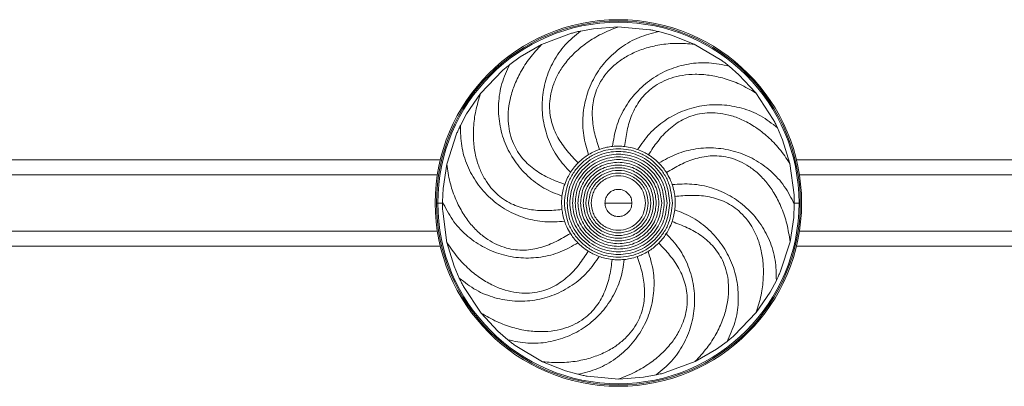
# Model space of a CAD drawing. Header units: millimetres. Extents: x -453 to 1924, y -67 to 428.
# Tile 28 of 73: x 223 to 372, y 373 to 428. Entities that reach past the tile are written whole.
import ezdxf

# ---------------------------------------------------------------- set-up
doc = ezdxf.new("R2010")
doc.units = ezdxf.units.MM

# ---------------------------------------------------------------- blocks, each defined once
blk = doc.blocks.new('Drawing View1')
at = {"color": 7, "linetype": 'Continuous', "lineweight": 18}
for p, q in [((511.14, 16.85), (506.64, 15.15)), ((512.51, 17.19), (514.44, 17.54)), ((518.15, 17.81), (514.44, 17.54)), ((522.94, 17.38), (518.15, 17.81)), ((524.32, 17.1), (526.22, 16.58)), ((529.67, 15.21), (526.22, 16.58)), ((506.64, 15.15), (503.42, 13.3)), ((533.8, 12.76), (529.67, 15.21)), ((501.83, 12.14), (503.42, 13.3)), ((533.81, 12.75), (533.8, 12.76)), ((534.93, 11.89), (536.41, 10.6)), ((500.74, 11.24), (497.42, 7.76)), ((538.93, 7.87), (536.41, 10.6)), ((497.42, 7.75), (495.32, 4.69)), ((541.58, 3.87), (538.93, 7.87)), ((494.39, 2.96), (495.32, 4.69)), ((541.59, 3.86), (541.58, 3.87)), ((493.81, 1.68), (492.33, -2.9)), ((542.22, 2.6), (543, 0.79)), ((544.08, -2.76), (543, 0.79)), ((491.36, -2.24), (345.09, -2.24)), ((492.33, -2.9), (491.76, -6.57)), ((544.74, -7.52), (544.08, -2.76)), ((691.36, -2.24), (545.09, -2.24)), ((345.53, -4.49), (490.91, -4.49)), ((545.53, -4.49), (690.91, -4.49)), ((491.68, -8.54), (491.76, -6.57)), ((490.97, -8.74), (490.78, -8.74)), ((491.68, -8.74), (490.97, -8.74)), ((491.68, -8.54), (491.68, -8.74)), ((544.76, -8.93), (544.76, -8.74)), ((544.76, -8.74), (545.47, -8.74)), ((545.47, -8.74), (545.66, -8.74)), ((491.71, -9.95), (492.36, -14.72)), ((544.76, -8.93), (544.68, -10.9)), ((544.11, -14.57), (544.68, -10.9)), ((345.53, -12.99), (490.91, -12.99)), ((545.53, -12.99), (690.91, -12.99)), ((492.36, -14.71), (493.45, -18.26)), ((542.64, -19.15), (544.12, -14.57)), ((345.09, -15.24), (491.36, -15.24)), ((545.09, -15.24), (691.36, -15.24)), ((494.22, -20.07), (493.45, -18.26)), ((542.05, -20.43), (541.12, -22.16)), ((494.86, -21.33), (494.86, -21.34)), ((494.86, -21.34), (497.52, -25.34)), ((539.02, -25.23), (541.12, -22.16)), ((535.7, -28.71), (539.02, -25.23)), ((497.52, -25.34), (500.03, -28.07)), ((501.52, -29.36), (500.03, -28.07)), ((534.61, -29.61), (533.02, -30.77)), ((502.63, -30.22), (502.64, -30.23)), ((502.64, -30.23), (506.77, -32.68)), ((529.81, -32.62), (533.02, -30.77)), ((525.3, -34.32), (529.81, -32.62)), ((506.77, -32.68), (510.22, -34.05)), ((512.12, -34.57), (510.22, -34.05)), ((513.5, -34.85), (518.3, -35.28)), ((518.3, -35.28), (522, -35.01)), ((523.93, -34.66), (522, -35.01))]:
    blk.add_line(p, q, dxfattribs=at)
for radius, start, end in [(27.64, 90, 270), (27.44, 0, 180), (27.25, 0, 180), (27.64, 270, 90), (27.44, 180, 0), (27.25, 180, 0)]:
    blk.add_arc((518.22, -8.74), radius, start, end, dxfattribs=at)
for points, knots in [([(512.51, 17.19), (511.71, 16.53), (510.1, 15.21), (508.35, 12.65), (507.16, 9.82), (506.64, 6.8), (506.78, 3.75), (507.58, 0.81), (508.97, -1.92), (510.32, -3.38), (511, -4.11)], [0, 0, 0, 0, 0.1249424, 0.2499338, 0.3749431, 0.499972, 0.6249956, 0.7500059, 0.8750146, 1, 1, 1, 1]), ([(518.15, 17.8), (517.3, 17.47), (515.68, 16.84), (513.52, 15.52), (511.72, 14.07), (510.28, 12.5), (509.19, 10.89), (508.23, 8.85), (507.69, 6.35), (508, 3.55), (509, 1.15), (510.43, -0.91), (511.57, -2.1), (512.14, -2.69)], [0, 0, 0, 0, 0.102401, 0.197646, 0.285382, 0.365757, 0.438999, 0.505842, 0.623195, 0.725538, 0.819679, 0.910357, 1, 1, 1, 1]), ([(512.51, 17.19), (512.25, 17.13), (511.8, 17.02), (511.34, 16.9), (511.14, 16.85)], [0, 0, 0, 0, 0.5596498, 1, 1, 1, 1]), ([(524.32, 17.1), (523.31, 16.85), (521.29, 16.36), (518.6, 14.82), (516.31, 12.78), (514.53, 10.29), (513.33, 7.48), (512.78, 4.48), (512.85, 1.42), (513.43, -0.48), (513.72, -1.44)], [0, 0, 0, 0, 0.124942, 0.249934, 0.374943, 0.499972, 0.624996, 0.750006, 0.875015, 1, 1, 1, 1]), ([(524.32, 17.1), (524.07, 17.16), (523.61, 17.26), (523.15, 17.35), (522.94, 17.38)], [0, 0, 0, 0, 0.559503, 1, 1, 1, 1]), ([(506.64, 15.14), (506.02, 14.48), (504.83, 13.2), (503.46, 11.08), (502.47, 8.98), (501.85, 6.95), (501.57, 5.03), (501.59, 2.77), (502.19, 0.28), (503.68, -2.1), (505.62, -3.83), (507.81, -5.07), (509.35, -5.64), (510.12, -5.93)], [0, 0, 0, 0, 0.1024008, 0.1976463, 0.2853824, 0.3657574, 0.4389993, 0.5058417, 0.6231948, 0.725538, 0.8196795, 0.9103566, 1, 1, 1, 1]), ([(529.67, 15.21), (528.77, 15.28), (527.03, 15.41), (524.51, 15.16), (522.25, 14.63), (520.28, 13.84), (518.6, 12.87), (516.85, 11.44), (515.28, 9.42), (514.34, 6.77), (514.2, 4.17), (514.59, 1.69), (515.11, 0.13), (515.37, -0.65)], [0, 0, 0, 0, 0.102401, 0.197646, 0.285382, 0.365757, 0.438999, 0.505842, 0.623195, 0.725538, 0.819679, 0.910357, 1, 1, 1, 1]), ([(501.83, 12.14), (501.39, 11.2), (500.51, 9.31), (500.05, 6.25), (500.21, 3.19), (501.04, 0.24), (502.49, -2.45), (504.49, -4.75), (506.93, -6.6), (508.78, -7.34), (509.71, -7.7)], [0, 0, 0, 0, 0.124942, 0.249934, 0.374943, 0.499972, 0.624996, 0.750006, 0.875015, 1, 1, 1, 1]), ([(501.83, 12.14), (501.62, 11.98), (501.26, 11.68), (500.9, 11.38), (500.74, 11.24)], [0, 0, 0, 0, 0.55965, 1, 1, 1, 1]), ([(534.93, 11.89), (533.91, 12.11), (531.87, 12.54), (528.78, 12.32), (525.84, 11.48), (523.15, 10.01), (520.84, 8), (519.05, 5.54), (517.79, 2.75), (517.48, 0.78), (517.33, -0.21)], [0, 0, 0, 0, 0.124942, 0.249934, 0.374943, 0.499972, 0.624996, 0.750006, 0.875015, 1, 1, 1, 1]), ([(534.93, 11.89), (534.72, 12.06), (534.35, 12.35), (533.98, 12.63), (533.81, 12.75)], [0, 0, 0, 0, 0.559587, 1, 1, 1, 1]), ([(538.92, 7.87), (538.14, 8.32), (536.63, 9.2), (534.26, 10.07), (531.99, 10.57), (529.87, 10.72), (527.94, 10.56), (525.74, 10.04), (523.45, 8.9), (521.45, 6.91), (520.2, 4.64), (519.48, 2.23), (519.26, 0.6), (519.16, -0.21)], [0, 0, 0, 0, 0.1024008, 0.1976463, 0.2853825, 0.3657575, 0.4389994, 0.5058417, 0.6231948, 0.725538, 0.8196795, 0.9103566, 1, 1, 1, 1]), ([(497.42, 7.75), (497.16, 6.89), (496.64, 5.22), (496.32, 2.72), (496.34, 0.39), (496.66, -1.71), (497.25, -3.56), (498.25, -5.59), (499.87, -7.56), (502.25, -9.07), (504.74, -9.78), (507.25, -9.95), (508.89, -9.8), (509.71, -9.72)], [0, 0, 0, 0, 0.102401, 0.197646, 0.285382, 0.365757, 0.438999, 0.505842, 0.623195, 0.725538, 0.819679, 0.910357, 1, 1, 1, 1]), ([(542.22, 2.6), (541.4, 3.24), (539.75, 4.51), (536.87, 5.65), (533.85, 6.17), (530.79, 6.02), (527.84, 5.2), (525.16, 3.76), (522.81, 1.8), (521.69, 0.16), (521.12, -0.67)], [0, 0, 0, 0, 0.124942, 0.249934, 0.374943, 0.499972, 0.624996, 0.750006, 0.875015, 1, 1, 1, 1]), ([(544.08, -2.76), (543.57, -2.01), (542.59, -0.57), (540.83, 1.25), (539, 2.68), (537.16, 3.74), (535.35, 4.44), (533.14, 4.92), (530.58, 4.89), (527.92, 3.96), (525.8, 2.45), (524.11, 0.6), (523.21, -0.78), (522.76, -1.46)], [0, 0, 0, 0, 0.102401, 0.197646, 0.285382, 0.365757, 0.438999, 0.505842, 0.623195, 0.725538, 0.819679, 0.910357, 1, 1, 1, 1]), ([(542.22, 2.6), (542.11, 2.84), (541.9, 3.26), (541.68, 3.68), (541.59, 3.86)], [0, 0, 0, 0, 0.559524, 1, 1, 1, 1]), ([(494.39, 2.96), (494.28, 2.72), (494.08, 2.3), (493.89, 1.87), (493.81, 1.68)], [0, 0, 0, 0, 0.55965, 1, 1, 1, 1]), ([(494.39, 2.96), (494.41, 1.92), (494.44, -0.16), (495.35, -3.12), (496.82, -5.81), (498.85, -8.1), (501.33, -9.9), (504.12, -11.1), (507.12, -11.71), (509.11, -11.57), (510.1, -11.5)], [0, 0, 0, 0, 0.124942, 0.249934, 0.374943, 0.499972, 0.624996, 0.750006, 0.875015, 1, 1, 1, 1]), ([(510.07, -8.74), (510.18, -7.71), (510.35, -6.12), (511.36, -4.22), (512.42, -2.92), (513.71, -1.86), (515.61, -0.87), (518.22, -0.37), (520.83, -0.87), (522.73, -1.86), (524.03, -2.92), (525.08, -4.22), (526.09, -6.12), (526.26, -7.71), (526.37, -8.74)], [0, 0, 0, 0, 0.119862, 0.185072, 0.250205, 0.315334, 0.380419, 0.5, 0.619581, 0.684704, 0.749795, 0.814966, 0.880138, 1, 1, 1, 1]), ([(510.48, -8.74), (510.58, -7.76), (510.74, -6.25), (511.71, -4.44), (512.71, -3.21), (513.94, -2.2), (515.74, -1.26), (518.22, -0.78), (520.7, -1.26), (522.5, -2.2), (523.74, -3.21), (524.74, -4.44), (525.7, -6.25), (525.86, -7.76), (525.96, -8.74)], [0, 0, 0, 0, 0.119862, 0.185072, 0.250205, 0.315334, 0.380419, 0.5, 0.619581, 0.684704, 0.749795, 0.814966, 0.880138, 1, 1, 1, 1]), ([(510.88, -8.74), (510.98, -7.81), (511.13, -6.38), (512.05, -4.67), (513, -3.5), (514.16, -2.54), (515.87, -1.65), (518.22, -1.2), (520.57, -1.65), (522.28, -2.54), (523.45, -3.5), (524.39, -4.67), (525.31, -6.38), (525.46, -7.81), (525.56, -8.74)], [0, 0, 0, 0, 0.119862, 0.185072, 0.250205, 0.315334, 0.380419, 0.5, 0.619581, 0.684704, 0.749795, 0.814966, 0.880138, 1, 1, 1, 1]), ([(512.14, -2.69), (512.42, -2.43), (512.91, -1.97), (513.47, -1.6), (513.72, -1.44)], [0, 0, 0, 0, 0.563133, 1, 1, 1, 1]), ([(513.72, -1.44), (514.02, -1.27), (514.54, -0.96), (515.11, -0.75), (515.37, -0.65)], [0, 0, 0, 0, 0.556807, 1, 1, 1, 1]), ([(515.37, -0.65), (515.73, -0.54), (516.37, -0.33), (517.04, -0.24), (517.33, -0.21)], [0, 0, 0, 0, 0.563133, 1, 1, 1, 1]), ([(517.33, -0.21), (517.67, -0.18), (518.28, -0.14), (518.89, -0.19), (519.16, -0.21)], [0, 0, 0, 0, 0.556807, 1, 1, 1, 1]), ([(519.16, -0.21), (519.53, -0.27), (520.2, -0.36), (520.84, -0.57), (521.12, -0.67)], [0, 0, 0, 0, 0.563133, 1, 1, 1, 1]), ([(521.12, -0.67), (521.44, -0.79), (522.01, -1.01), (522.53, -1.33), (522.76, -1.46)], [0, 0, 0, 0, 0.556807, 1, 1, 1, 1]), ([(522.76, -1.46), (523.08, -1.68), (523.64, -2.05), (524.12, -2.52), (524.34, -2.72)], [0, 0, 0, 0, 0.563133, 1, 1, 1, 1]), ([(544.76, -8.93), (544.3, -8), (543.37, -6.14), (541.27, -3.87), (538.77, -2.08), (535.95, -0.9), (532.94, -0.35), (529.89, -0.48), (526.93, -1.24), (525.2, -2.23), (524.34, -2.72)], [0, 0, 0, 0, 0.124942, 0.249934, 0.374943, 0.499972, 0.624996, 0.750006, 0.875015, 1, 1, 1, 1]), ([(492.33, -2.9), (492.46, -3.8), (492.72, -5.52), (493.52, -7.92), (494.54, -10), (495.75, -11.76), (497.08, -13.17), (498.86, -14.57), (501.18, -15.64), (503.97, -15.97), (506.53, -15.53), (508.86, -14.59), (510.27, -13.74), (510.98, -13.32)], [0, 0, 0, 0, 0.102401, 0.197646, 0.285382, 0.365757, 0.438999, 0.505842, 0.623195, 0.725538, 0.819679, 0.910357, 1, 1, 1, 1]), ([(511, -4.11), (511.19, -3.83), (511.54, -3.33), (511.96, -2.89), (512.14, -2.69)], [0, 0, 0, 0, 0.556807, 1, 1, 1, 1]), ([(511.29, -8.74), (511.38, -7.86), (511.53, -6.51), (512.39, -4.89), (513.29, -3.79), (514.39, -2.88), (516, -2.05), (518.22, -1.62), (520.44, -2.05), (522.05, -2.88), (523.16, -3.79), (524.05, -4.89), (524.92, -6.51), (525.06, -7.86), (525.15, -8.74)], [0, 0, 0, 0, 0.119862, 0.185072, 0.250205, 0.315334, 0.380419, 0.5, 0.619581, 0.684704, 0.749795, 0.814966, 0.880138, 1, 1, 1, 1]), ([(511.7, -8.74), (511.78, -7.91), (511.92, -6.64), (512.73, -5.12), (513.57, -4.08), (514.61, -3.23), (516.13, -2.44), (518.22, -2.03), (520.31, -2.44), (521.83, -3.23), (522.87, -4.08), (523.71, -5.12), (524.52, -6.64), (524.66, -7.91), (524.75, -8.74)], [0, 0, 0, 0, 0.119862, 0.185071, 0.250205, 0.315333, 0.380419, 0.5, 0.619581, 0.684703, 0.749795, 0.814966, 0.880138, 1, 1, 1, 1]), ([(512.1, -8.74), (512.18, -7.96), (512.31, -6.77), (513.07, -5.34), (513.86, -4.37), (514.84, -3.57), (516.26, -2.83), (518.22, -2.45), (520.18, -2.83), (521.6, -3.57), (522.58, -4.37), (523.37, -5.34), (524.13, -6.77), (524.26, -7.96), (524.34, -8.74)], [0, 0, 0, 0, 0.119862, 0.185071, 0.250205, 0.315333, 0.380419, 0.5, 0.619581, 0.684703, 0.749795, 0.814966, 0.880138, 1, 1, 1, 1]), ([(524.34, -2.72), (524.57, -2.97), (524.98, -3.42), (525.32, -3.93), (525.47, -4.15)], [0, 0, 0, 0, 0.556807, 1, 1, 1, 1]), ([(544.11, -14.57), (543.98, -13.67), (543.72, -11.95), (542.92, -9.55), (541.9, -7.47), (540.69, -5.71), (539.37, -4.3), (537.58, -2.9), (535.27, -1.83), (532.47, -1.5), (529.91, -1.94), (527.58, -2.88), (526.17, -3.73), (525.47, -4.15)], [0, 0, 0, 0, 0.1024008, 0.1976463, 0.2853824, 0.3657574, 0.4389993, 0.5058417, 0.6231948, 0.725538, 0.8196795, 0.9103566, 1, 1, 1, 1]), ([(510.12, -5.93), (510.26, -5.57), (510.5, -4.94), (510.85, -4.36), (511, -4.11)], [0, 0, 0, 0, 0.563133, 1, 1, 1, 1]), ([(512.51, -8.74), (512.59, -8.01), (512.7, -6.9), (513.41, -5.57), (514.15, -4.66), (515.06, -3.91), (516.39, -3.22), (518.22, -2.87), (520.05, -3.22), (521.38, -3.91), (522.29, -4.66), (523.03, -5.57), (523.74, -6.9), (523.86, -8.01), (523.93, -8.74)], [0, 0, 0, 0, 0.119862, 0.185071, 0.250205, 0.315336, 0.380419, 0.5, 0.619581, 0.684701, 0.749795, 0.814965, 0.880138, 1, 1, 1, 1]), ([(512.91, -8.74), (512.99, -8.07), (513.1, -7.03), (513.76, -5.79), (514.44, -4.95), (515.29, -4.26), (516.52, -3.61), (518.22, -3.29), (519.92, -3.61), (521.16, -4.26), (522, -4.95), (522.69, -5.79), (523.35, -7.03), (523.46, -8.07), (523.53, -8.74)], [0, 0, 0, 0, 0.119862, 0.18507, 0.250205, 0.315333, 0.380419, 0.5, 0.619581, 0.684703, 0.749795, 0.814966, 0.880138, 1, 1, 1, 1]), ([(513.32, -8.74), (513.39, -8.12), (513.49, -7.16), (514.1, -6.02), (514.73, -5.24), (515.51, -4.6), (516.65, -4.01), (518.22, -3.7), (519.79, -4.01), (520.93, -4.6), (521.71, -5.24), (522.34, -6.02), (522.95, -7.16), (523.06, -8.12), (523.12, -8.74)], [0, 0, 0, 0, 0.119862, 0.185072, 0.250204, 0.315335, 0.380419, 0.5, 0.619581, 0.684706, 0.749795, 0.814969, 0.880138, 1, 1, 1, 1]), ([(513.73, -8.74), (513.79, -8.17), (513.88, -7.29), (514.44, -6.24), (515.02, -5.53), (515.74, -4.94), (516.78, -4.4), (518.22, -4.12), (519.66, -4.4), (520.71, -4.94), (521.42, -5.53), (522, -6.24), (522.56, -7.29), (522.65, -8.17), (522.71, -8.74)], [0, 0, 0, 0, 0.119862, 0.185077, 0.250205, 0.31534, 0.380419, 0.5, 0.619581, 0.68471, 0.749795, 0.814973, 0.880138, 1, 1, 1, 1]), ([(525.47, -4.15), (525.66, -4.48), (526, -5.06), (526.24, -5.7), (526.34, -5.97)], [0, 0, 0, 0, 0.563133, 1, 1, 1, 1]), ([(509.71, -7.7), (509.76, -7.37), (509.85, -6.76), (510.04, -6.18), (510.12, -5.93)], [0, 0, 0, 0, 0.556807, 1, 1, 1, 1]), ([(514.13, -8.74), (514.19, -8.22), (514.27, -7.42), (514.78, -6.47), (515.31, -5.82), (515.96, -5.28), (516.91, -4.79), (518.22, -4.54), (519.53, -4.79), (520.48, -5.28), (521.13, -5.82), (521.66, -6.47), (522.17, -7.42), (522.25, -8.22), (522.31, -8.74)], [0, 0, 0, 0, 0.1198621, 0.1850767, 0.2502046, 0.3153397, 0.3804189, 0.5, 0.6195811, 0.6847099, 0.7497955, 0.814973, 0.8801379, 1, 1, 1, 1]), ([(542.05, -20.43), (542.03, -19.39), (542, -17.31), (541.1, -14.35), (539.62, -11.66), (537.59, -9.37), (535.12, -7.57), (532.32, -6.37), (529.32, -5.76), (527.33, -5.9), (526.34, -5.97)], [0, 0, 0, 0, 0.124942, 0.249934, 0.374943, 0.499972, 0.624996, 0.750006, 0.875015, 1, 1, 1, 1]), ([(520.26, -8.74), (520.24, -8.48), (520.18, -7.94), (519.7, -7.25), (519.01, -6.79), (518.22, -6.64), (517.43, -6.79), (516.74, -7.25), (516.26, -7.94), (516.21, -8.48), (516.18, -8.74)], [0, 0, 0, 0, 0.120195, 0.250206, 0.380087, 0.5, 0.619913, 0.749794, 0.879805, 1, 1, 1, 1]), ([(526.34, -5.97), (526.44, -6.3), (526.62, -6.88), (526.7, -7.48), (526.74, -7.75)], [0, 0, 0, 0, 0.556807, 1, 1, 1, 1]), ([(491.68, -8.54), (492.14, -9.47), (493.07, -11.33), (495.17, -13.6), (497.67, -15.39), (500.5, -16.57), (503.51, -17.12), (506.55, -16.99), (509.52, -16.23), (511.24, -15.24), (512.11, -14.75)], [0, 0, 0, 0, 0.124942, 0.249934, 0.374943, 0.499972, 0.624996, 0.750006, 0.875015, 1, 1, 1, 1]), ([(491.68, -8.74), (491.68, -8.96), (491.68, -9.37), (491.7, -9.77), (491.71, -9.95)], [0, 0, 0, 0, 0.55941, 1, 1, 1, 1]), ([(509.71, -9.72), (509.67, -9.34), (509.62, -8.67), (509.68, -8), (509.71, -7.7)], [0, 0, 0, 0, 0.563133, 1, 1, 1, 1]), ([(526.37, -8.74), (526.26, -9.76), (526.09, -11.35), (525.08, -13.25), (524.02, -14.55), (522.73, -15.61), (520.83, -16.6), (518.22, -17.1), (515.61, -16.6), (513.71, -15.61), (512.42, -14.55), (511.36, -13.25), (510.35, -11.35), (510.18, -9.76), (510.07, -8.74)], [0, 0, 0, 0, 0.119862, 0.185072, 0.250205, 0.315334, 0.380419, 0.5, 0.619581, 0.684704, 0.749795, 0.814966, 0.880138, 1, 1, 1, 1]), ([(525.96, -8.74), (525.86, -9.71), (525.7, -11.22), (524.74, -13.03), (523.74, -14.26), (522.5, -15.27), (520.7, -16.21), (518.22, -16.69), (515.74, -16.21), (513.94, -15.27), (512.71, -14.26), (511.71, -13.03), (510.74, -11.22), (510.58, -9.71), (510.48, -8.74)], [0, 0, 0, 0, 0.119862, 0.185072, 0.250205, 0.315334, 0.380419, 0.5, 0.619581, 0.684704, 0.749795, 0.814966, 0.880138, 1, 1, 1, 1]), ([(525.56, -8.74), (525.46, -9.66), (525.31, -11.09), (524.39, -12.8), (523.45, -13.97), (522.28, -14.93), (520.57, -15.82), (518.22, -16.27), (515.87, -15.82), (514.16, -14.93), (513, -13.97), (512.05, -12.8), (511.13, -11.09), (510.98, -9.66), (510.88, -8.74)], [0, 0, 0, 0, 0.119862, 0.185072, 0.250205, 0.315334, 0.380419, 0.5, 0.619581, 0.684704, 0.749795, 0.814966, 0.880138, 1, 1, 1, 1]), ([(525.15, -8.74), (525.06, -9.61), (524.92, -10.96), (524.05, -12.58), (523.16, -13.68), (522.05, -14.59), (520.44, -15.42), (518.22, -15.85), (516, -15.42), (514.39, -14.59), (513.28, -13.68), (512.39, -12.58), (511.53, -10.96), (511.38, -9.61), (511.29, -8.74)], [0, 0, 0, 0, 0.119862, 0.185072, 0.250205, 0.315334, 0.380419, 0.5, 0.619581, 0.684704, 0.749795, 0.814966, 0.880138, 1, 1, 1, 1]), ([(524.75, -8.74), (524.66, -9.56), (524.52, -10.83), (523.71, -12.35), (522.87, -13.39), (521.83, -14.24), (520.31, -15.03), (518.22, -15.44), (516.13, -15.03), (514.61, -14.24), (513.57, -13.39), (512.73, -12.35), (511.92, -10.83), (511.78, -9.56), (511.7, -8.74)], [0, 0, 0, 0, 0.1198621, 0.1850711, 0.2502046, 0.3153332, 0.3804189, 0.5, 0.6195811, 0.6847034, 0.7497954, 0.8149656, 0.8801379, 1, 1, 1, 1]), ([(524.34, -8.74), (524.26, -9.51), (524.13, -10.7), (523.37, -12.13), (522.58, -13.1), (521.6, -13.9), (520.18, -14.64), (518.22, -15.02), (516.26, -14.64), (514.84, -13.9), (513.86, -13.1), (513.07, -12.13), (512.31, -10.7), (512.18, -9.51), (512.1, -8.74)], [0, 0, 0, 0, 0.119862, 0.185071, 0.250205, 0.315333, 0.380419, 0.5, 0.619581, 0.684703, 0.749795, 0.814966, 0.880138, 1, 1, 1, 1]), ([(523.93, -8.74), (523.86, -9.46), (523.74, -10.57), (523.03, -11.9), (522.29, -12.81), (521.38, -13.56), (520.05, -14.25), (518.22, -14.6), (516.39, -14.25), (515.06, -13.56), (514.15, -12.81), (513.41, -11.9), (512.7, -10.57), (512.59, -9.46), (512.51, -8.74)], [0, 0, 0, 0, 0.119862, 0.185071, 0.250205, 0.315336, 0.380419, 0.5, 0.619581, 0.684701, 0.749795, 0.814965, 0.880138, 1, 1, 1, 1]), ([(523.53, -8.74), (523.46, -9.4), (523.35, -10.44), (522.69, -11.68), (522, -12.52), (521.16, -13.21), (519.92, -13.86), (518.22, -14.18), (516.52, -13.86), (515.29, -13.21), (514.44, -12.52), (513.76, -11.68), (513.1, -10.44), (512.99, -9.4), (512.91, -8.74)], [0, 0, 0, 0, 0.119862, 0.18507, 0.250205, 0.315333, 0.380419, 0.5, 0.619581, 0.684703, 0.749795, 0.814966, 0.880138, 1, 1, 1, 1]), ([(523.12, -8.74), (523.06, -9.35), (522.95, -10.31), (522.34, -11.45), (521.71, -12.23), (520.93, -12.87), (519.79, -13.46), (518.22, -13.77), (516.65, -13.46), (515.51, -12.87), (514.73, -12.23), (514.1, -11.45), (513.49, -10.31), (513.39, -9.35), (513.32, -8.74)], [0, 0, 0, 0, 0.1198621, 0.1850724, 0.2502044, 0.3153354, 0.3804189, 0.5, 0.6195811, 0.6847056, 0.7497953, 0.8149687, 0.8801379, 1, 1, 1, 1]), ([(522.71, -8.74), (522.65, -9.3), (522.56, -10.18), (522, -11.23), (521.42, -11.94), (520.71, -12.53), (519.66, -13.07), (518.22, -13.35), (516.78, -13.07), (515.74, -12.53), (515.02, -11.94), (514.44, -11.23), (513.88, -10.18), (513.79, -9.3), (513.73, -8.74)], [0, 0, 0, 0, 0.119862, 0.185077, 0.250205, 0.31534, 0.380419, 0.5, 0.619581, 0.68471, 0.749795, 0.814973, 0.880138, 1, 1, 1, 1]), ([(522.31, -8.74), (522.25, -9.25), (522.17, -10.05), (521.66, -11), (521.13, -11.65), (520.48, -12.19), (519.53, -12.68), (518.22, -12.93), (516.91, -12.68), (515.96, -12.19), (515.31, -11.65), (514.78, -11), (514.27, -10.05), (514.19, -9.25), (514.13, -8.74)], [0, 0, 0, 0, 0.119862, 0.185077, 0.250205, 0.31534, 0.380419, 0.5, 0.619581, 0.68471, 0.749795, 0.814973, 0.880138, 1, 1, 1, 1]), ([(516.18, -8.74), (516.18, -8.74), (516.19, -8.74), (516.24, -8.74), (516.34, -8.74), (516.52, -8.74), (517.13, -8.74), (517.72, -8.74), (518.22, -8.74)], [0, 0, 0, 0, 0.042818, 0.090762, 0.14659, 0.2491, 0.37547, 1, 1, 1, 1]), ([(516.18, -8.74), (516.21, -8.99), (516.26, -9.53), (516.74, -10.22), (517.43, -10.68), (518.22, -10.83), (519.01, -10.68), (519.7, -10.22), (520.18, -9.53), (520.24, -8.99), (520.26, -8.74)], [0, 0, 0, 0, 0.1201951, 0.2502061, 0.3800867, 0.5, 0.6199133, 0.7497939, 0.8798049, 1, 1, 1, 1]), ([(520.26, -8.74), (520.26, -8.74), (520.26, -8.74), (520.2, -8.74), (520.1, -8.74), (519.92, -8.74), (519.31, -8.74), (518.72, -8.74), (518.22, -8.74)], [0, 0, 0, 0, 0.0428179, 0.0907622, 0.14659, 0.2490996, 0.3754698, 1, 1, 1, 1]), ([(526.74, -7.75), (526.77, -8.13), (526.82, -8.8), (526.76, -9.48), (526.73, -9.77)], [0, 0, 0, 0, 0.563133, 1, 1, 1, 1]), ([(539.02, -25.22), (539.28, -24.36), (539.8, -22.69), (540.12, -20.19), (540.1, -17.86), (539.78, -15.76), (539.2, -13.91), (538.2, -11.88), (536.58, -9.91), (534.2, -8.4), (531.7, -7.69), (529.2, -7.52), (527.55, -7.68), (526.74, -7.75)], [0, 0, 0, 0, 0.102401, 0.197646, 0.285382, 0.365757, 0.438999, 0.505842, 0.623195, 0.725538, 0.819679, 0.910357, 1, 1, 1, 1]), ([(544.76, -8.74), (544.76, -8.51), (544.76, -8.1), (544.74, -7.7), (544.74, -7.52)], [0, 0, 0, 0, 0.55941, 1, 1, 1, 1]), ([(510.1, -11.5), (510, -11.17), (509.83, -10.59), (509.74, -9.99), (509.71, -9.72)], [0, 0, 0, 0, 0.5568074, 1, 1, 1, 1]), ([(526.73, -9.77), (526.68, -10.1), (526.59, -10.71), (526.4, -11.29), (526.32, -11.54)], [0, 0, 0, 0, 0.5568074, 1, 1, 1, 1]), ([(534.61, -29.61), (535.05, -28.67), (535.93, -26.78), (536.4, -23.72), (536.23, -20.66), (535.4, -17.71), (533.95, -15.02), (531.95, -12.72), (529.51, -10.87), (527.66, -10.13), (526.73, -9.77)], [0, 0, 0, 0, 0.124942, 0.249934, 0.374943, 0.499972, 0.624996, 0.750006, 0.875015, 1, 1, 1, 1]), ([(510.98, -13.32), (510.78, -12.99), (510.44, -12.41), (510.21, -11.77), (510.1, -11.5)], [0, 0, 0, 0, 0.563133, 1, 1, 1, 1]), ([(526.32, -11.54), (526.18, -11.9), (525.94, -12.53), (525.59, -13.11), (525.44, -13.36)], [0, 0, 0, 0, 0.563133, 1, 1, 1, 1]), ([(529.8, -32.61), (530.42, -31.95), (531.61, -30.67), (532.98, -28.55), (533.97, -26.45), (534.59, -24.42), (534.87, -22.5), (534.85, -20.24), (534.25, -17.75), (532.76, -15.37), (530.82, -13.64), (528.64, -12.4), (527.09, -11.83), (526.32, -11.54)], [0, 0, 0, 0, 0.1024008, 0.1976463, 0.2853824, 0.3657574, 0.4389993, 0.5058417, 0.6231948, 0.725538, 0.8196795, 0.9103566, 1, 1, 1, 1]), ([(512.11, -14.75), (511.87, -14.5), (511.46, -14.05), (511.12, -13.54), (510.98, -13.32)], [0, 0, 0, 0, 0.5568074, 1, 1, 1, 1]), ([(523.93, -34.66), (524.74, -34), (526.34, -32.68), (528.09, -30.12), (529.28, -27.29), (529.8, -24.27), (529.67, -21.22), (528.86, -18.28), (527.47, -15.55), (526.12, -14.09), (525.44, -13.36)], [0, 0, 0, 0, 0.124942, 0.249934, 0.374943, 0.499972, 0.624996, 0.750006, 0.875015, 1, 1, 1, 1]), ([(525.44, -13.36), (525.25, -13.64), (524.91, -14.14), (524.49, -14.58), (524.3, -14.78)], [0, 0, 0, 0, 0.556807, 1, 1, 1, 1]), ([(513.68, -16.01), (513.23, -16.69), (512.33, -18.07), (510.64, -19.92), (508.52, -21.43), (505.86, -22.35), (503.3, -22.38), (501.09, -21.9), (499.28, -21.2), (497.44, -20.15), (495.61, -18.71), (493.85, -16.9), (492.87, -15.46), (492.36, -14.71)], [0, 0, 0, 0, 0.089665, 0.180377, 0.27457, 0.376976, 0.494388, 0.561248, 0.634492, 0.714849, 0.802541, 0.89771, 1, 1, 1, 1]), ([(513.68, -16.01), (513.36, -15.79), (512.8, -15.42), (512.32, -14.95), (512.11, -14.75)], [0, 0, 0, 0, 0.563133, 1, 1, 1, 1]), ([(518.3, -35.27), (519.14, -34.94), (520.76, -34.31), (522.92, -32.99), (524.73, -31.54), (526.17, -29.97), (527.25, -28.36), (528.21, -26.32), (528.75, -23.82), (528.44, -21.02), (527.44, -18.62), (526.01, -16.56), (524.87, -15.37), (524.3, -14.78)], [0, 0, 0, 0, 0.102401, 0.197646, 0.285382, 0.365757, 0.438999, 0.505842, 0.623195, 0.725538, 0.819679, 0.910357, 1, 1, 1, 1]), ([(524.3, -14.78), (524.02, -15.04), (523.53, -15.5), (522.97, -15.87), (522.72, -16.04)], [0, 0, 0, 0, 0.563133, 1, 1, 1, 1]), ([(512.12, -34.57), (513.13, -34.32), (515.15, -33.83), (517.84, -32.29), (520.13, -30.25), (521.92, -27.76), (523.12, -24.95), (523.67, -21.95), (523.59, -18.89), (523.01, -16.99), (522.72, -16.04)], [0, 0, 0, 0, 0.124942, 0.249934, 0.374943, 0.499972, 0.624996, 0.750006, 0.875015, 1, 1, 1, 1]), ([(515.32, -16.8), (515, -16.68), (514.44, -16.46), (513.91, -16.14), (513.68, -16.01)], [0, 0, 0, 0, 0.556807, 1, 1, 1, 1]), ([(522.72, -16.04), (522.43, -16.2), (521.9, -16.51), (521.33, -16.72), (521.07, -16.82)], [0, 0, 0, 0, 0.556807, 1, 1, 1, 1]), ([(494.22, -20.07), (495.04, -20.71), (496.69, -21.98), (499.57, -23.12), (502.59, -23.64), (505.65, -23.49), (508.6, -22.67), (511.28, -21.23), (513.63, -19.27), (514.76, -17.63), (515.32, -16.8)], [0, 0, 0, 0, 0.124942, 0.249934, 0.374943, 0.499972, 0.624996, 0.750006, 0.875015, 1, 1, 1, 1]), ([(497.52, -25.34), (498.3, -25.79), (499.81, -26.67), (502.18, -27.54), (504.45, -28.04), (506.57, -28.19), (508.51, -28.03), (510.71, -27.51), (513, -26.37), (514.99, -24.38), (516.24, -22.11), (516.96, -19.71), (517.18, -18.07), (517.28, -17.26)], [0, 0, 0, 0, 0.102401, 0.197646, 0.285382, 0.365757, 0.438999, 0.505842, 0.623195, 0.725538, 0.819679, 0.910357, 1, 1, 1, 1]), ([(501.52, -29.36), (502.53, -29.58), (504.57, -30.01), (507.66, -29.79), (510.61, -28.95), (513.29, -27.48), (515.6, -25.47), (517.39, -23.01), (518.66, -20.22), (518.96, -18.25), (519.11, -17.26)], [0, 0, 0, 0, 0.124942, 0.249934, 0.374943, 0.499972, 0.624996, 0.750006, 0.875015, 1, 1, 1, 1]), ([(506.77, -32.68), (507.68, -32.75), (509.42, -32.88), (511.93, -32.63), (514.19, -32.1), (516.17, -31.31), (517.84, -30.34), (519.6, -28.91), (521.16, -26.89), (522.1, -24.24), (522.24, -21.64), (521.85, -19.16), (521.33, -17.6), (521.07, -16.82)], [0, 0, 0, 0, 0.102401, 0.197646, 0.285382, 0.365757, 0.438999, 0.505842, 0.623195, 0.725538, 0.819679, 0.910357, 1, 1, 1, 1]), ([(517.28, -17.26), (516.91, -17.2), (516.24, -17.11), (515.6, -16.9), (515.32, -16.8)], [0, 0, 0, 0, 0.563133, 1, 1, 1, 1]), ([(519.11, -17.26), (518.77, -17.29), (518.16, -17.33), (517.55, -17.28), (517.28, -17.26)], [0, 0, 0, 0, 0.5568074, 1, 1, 1, 1]), ([(521.07, -16.82), (520.71, -16.93), (520.07, -17.14), (519.4, -17.23), (519.11, -17.26)], [0, 0, 0, 0, 0.563133, 1, 1, 1, 1]), ([(542.05, -20.43), (542.16, -20.19), (542.37, -19.77), (542.55, -19.34), (542.64, -19.15)], [0, 0, 0, 0, 0.55965, 1, 1, 1, 1]), ([(494.22, -20.07), (494.33, -20.31), (494.54, -20.73), (494.76, -21.15), (494.86, -21.33)], [0, 0, 0, 0, 0.5595244, 1, 1, 1, 1]), ([(501.52, -29.36), (501.72, -29.53), (502.09, -29.82), (502.47, -30.1), (502.63, -30.22)], [0, 0, 0, 0, 0.559587, 1, 1, 1, 1]), ([(534.61, -29.61), (534.82, -29.45), (535.19, -29.15), (535.54, -28.85), (535.7, -28.71)], [0, 0, 0, 0, 0.55965, 1, 1, 1, 1]), ([(512.12, -34.57), (512.38, -34.63), (512.83, -34.73), (513.3, -34.82), (513.5, -34.86)], [0, 0, 0, 0, 0.559503, 1, 1, 1, 1]), ([(523.93, -34.66), (524.19, -34.6), (524.65, -34.49), (525.1, -34.37), (525.3, -34.32)], [0, 0, 0, 0, 0.55965, 1, 1, 1, 1])]:
    blk.add_open_spline(points, degree=3, knots=knots, dxfattribs=at)

msp = doc.modelspace()

# ---------------------------------------------------------------- block references
at = {"color": 7, "linetype": 'Continuous', "lineweight": 18}
msp.add_blockref('Drawing View1', (-204.51, 408.88), dxfattribs=at)

doc.saveas('drawing.dxf')
